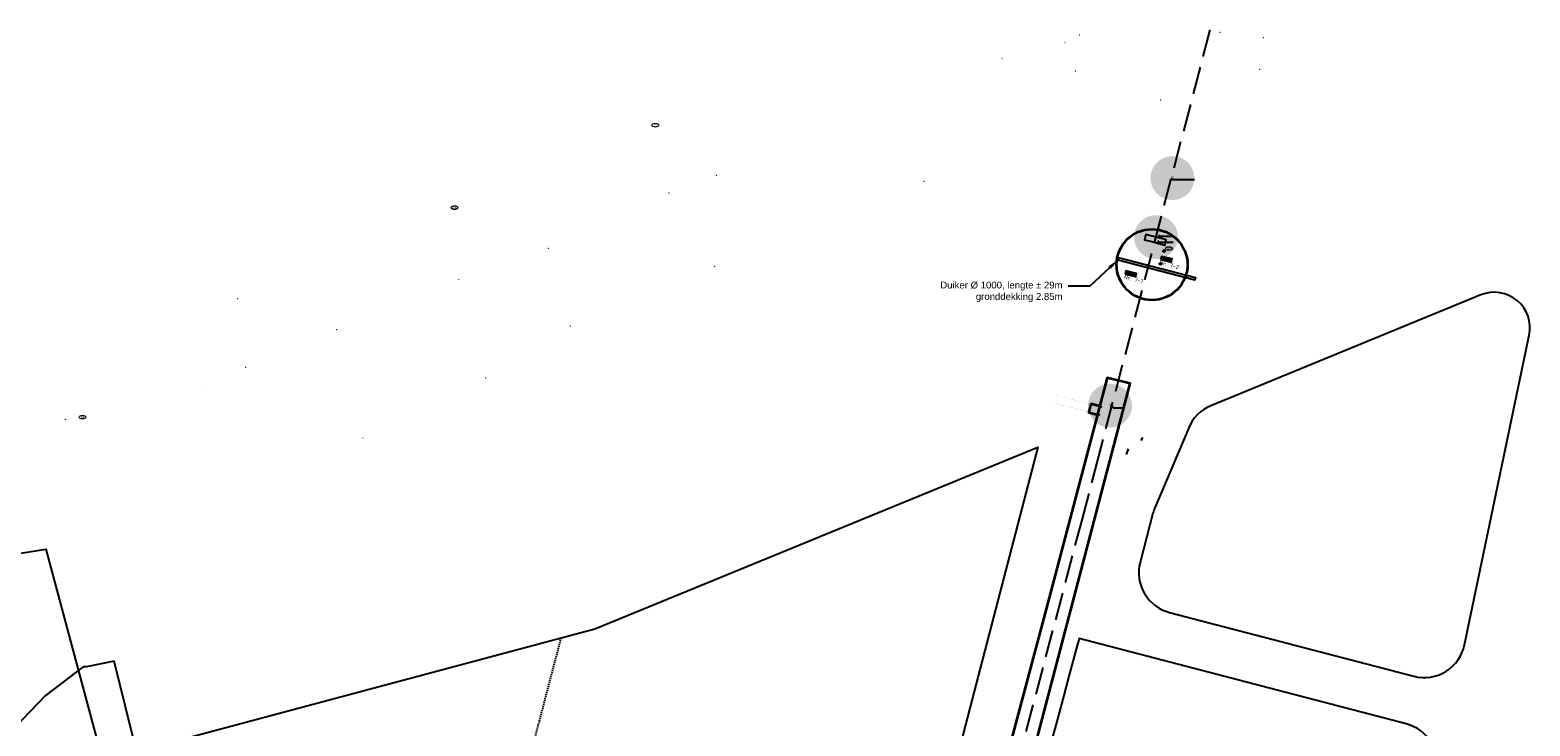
# Model space of a CAD drawing. Extents: x 102676 to 106538, y 417474 to 420545.
# Tile 17 of 112: x 103204 to 103752, y 419352 to 419606. Entities that reach past the tile are written whole.
import ezdxf
from ezdxf import colors
from ezdxf.entities.mleader import LeaderData, LeaderLine
from ezdxf.enums import TextEntityAlignment as Align
from ezdxf.math import Vec2, Vec3

# ---------------------------------------------------------------- set-up
doc = ezdxf.new("R2010")
doc.units = 0
for name, pattern in [('DASHED', [0.75, 0.5, -0.25]), ('DGN Style 2', [10.029034, 6.01742, -4.011614]), ('DGN Style 3', [14.040647, 10.029034, -4.011614])]:
    doc.linetypes.add(name, pattern=pattern)
doc.layers.get('0').update_dxf_attribs({"lineweight": 25})
for name, color, linetype, lineweight in [('00-Aslijn', 5, 'DGN Style 3', 25), ('B-BH-OG-TOPOGRAFIE_BOUWLAND-G', 8, 'Continuous', 25), ('B-WE-KL-OVERIG_HULPSTUK-S @ 0.5', 8, 'Continuous', 25), ('B-WE-KL-OVERIG_MANTELBUIS-G', 8, 'Continuous', 25), ('B-WE-KL-WATER-S @ 0.5', 170, 'Continuous', 25), ('B-WE-KL-WATER_HULPSTUK-S @ 0.5', 170, 'Continuous', 25), ('DTM_23-02-2012_luchtfoto drone', 40, 'Continuous', 25), ('N-OI-KL-MANTELBUIS-GD', 7, 'Continuous', 25), ('N-OI-WH-DUIKER-GD', 150, 'Continuous', 25), ('N-PV-KG-GRENS_UITGIFTE', 12, 'Continuous', 25), ('N-WE-BC-BETONVORM-G', 50, 'Continuous', 25), ('N-WE-KG-GRENS_WERK-G', 7, 'XX-WERKGRENS', 35), ('N-WE-MO-ONDERZOEK_SLEUF-S', 30, 'Continuous', 25), ('N-WE-SC-STAALVORM-G', 140, 'Continuous', 25), ('N-WE-VH-KANTVERHARDING-G', 10, 'Continuous', 25), ('X-XX-AL-VERWIJZING_DOORSNEDE-T18', 10, 'Continuous', 18)]:
    doc.layers.add(name, color=color, linetype=linetype, lineweight=lineweight)
doc.layers.add('X-XX-AL-HULPLIJN-G', color=7, linetype='Continuous', lineweight=25, plot=False)
doc.styles.add('NLCS-ISO', font='NLCS-ISO.ttf')
doc.styles.add('NLCS-ISO-ANNOTATIEF-T25', font='NLCS-ISO.ttf', dxfattribs={"height": 2.5})
doc.styles.get("Standard").update_dxf_attribs({"font": 'arial.ttf'})
doc.linetypes.add('XX-WERKGRENS', pattern='A,0,[137,NLCS.shx,S=0.1,R=0,X=-1.1,Y=-1.35],-6', length=6)

# ---------------------------------------------------------------- blocks, each defined once
blk = doc.blocks.new('SKL-WTB_HULP_OVERIG-SO')
at = {"color": 0, "linetype": 'ByBlock', "lineweight": 18}
for points in [[(-0.1, 0.1), (0.1, -0.1)], [(0.1, 0.1), (-0.1, -0.1)]]:
    blk.add_lwpolyline(points, dxfattribs=at)
at = {"color": 0, "linetype": 'ByBlock', "lineweight": 18, "style": 'NLCS-ISO', "flags": 1}
for tag, p in [('TYPE', (1.5, 0)), ('LABEL', (1.5, -1.5)), ('OMSCHRIJVING', (1.5, -3))]:
    blk.add_attdef(tag, p, '', height=1, dxfattribs=at)
blk = doc.blocks.new('SKL-WTB_HULP_AFSLUITER-SO')
at = {"color": 0, "linetype": 'ByBlock', "lineweight": 18}
blk.add_lwpolyline([(0, 0.8), (0, -0.8)], dxfattribs=at)
blk.add_circle((0, 0), 1, dxfattribs=at)
at = {"color": 0, "linetype": 'ByBlock', "lineweight": 18, "style": 'NLCS-ISO', "flags": 1}
for tag, p in [('TYPE', (1.5, 0)), ('LABEL', (1.5, -1.5)), ('OMSCHRIJVING', (1.5, -3))]:
    blk.add_attdef(tag, p, '', height=1, dxfattribs=at)
blk = doc.blocks.new('SKL-WATER_BRANDKRAAN_BRANDPUT-SO')
at = {"color": 0, "linetype": 'ByBlock', "lineweight": 18}
blk.add_ellipse((0, 0), major_axis=(2.5, 0), ratio=0.54, dxfattribs=at)
at = {"color": 0, "linetype": 'ByBlock', "lineweight": 18, "style": 'NLCS-ISO'}
blk.add_text('bk', height=1.5, dxfattribs=at).set_placement((0.2, 0), align=Align.MIDDLE_CENTER)
blk = doc.blocks.new('SMO-BODEM_PROEFSLEUF-SO')
h = blk.add_hatch(color=252)
h.dxf.hatch_style = 1
h.paths.add_polyline_path([(3.33, -1), (3.33, 1), (-3.33, 1), (-3.33, -1)])
at = {"flags": 128}
blk.add_lwpolyline([(-3.33, -1), (3.33, -1), (3.33, 1), (-3.33, 1)], close=True, dxfattribs=at)
at = {"style": 'NLCS-ISO'}
blk.add_attdef('NR', (3.91, 1.49), '', height=2.5, dxfattribs=at)
blk = doc.blocks.new('Uitgifte Stedenbouw')
at = {"layer": 'N-PV-KG-GRENS_UITGIFTE', "transparency": 33554687, "flags": 128}
for points in [[(103733.65, 419509.78), (103635.18, 419469.38, 0.197967), (103627.05, 419461.34), (103614.72, 419432.16, 0.036106), (103614.03, 419430.11), (103609.35, 419412.21, 0.414214), (103620.08, 419393.91), (103709.2, 419370.64, 0.428687), (103727.67, 419382.09), (103751.31, 419495.09, 0.601575), (103733.65, 419509.78)], [(103230.77, 419339.89), (103410.33, 419387.95), (103571.98, 419454.27), (103556.57, 419395.03), (103501, 419181.34), (103495.24, 419182.84), (103496.25, 419186.71), (103488.51, 419188.74), (103487.5, 419184.86), (103330.81, 419225.77, 0.129956), (103311.64, 419225.71), (103293.68, 419220.91), (103168.06, 419187.28), (103131.13, 419179.73), (103108.79, 419263.18), (103093.32, 419320.97), (103086.46, 419374.78), (103083.66, 419396.81), (103210.11, 419417.08), (103230.77, 419339.89)]]:
    blk.add_lwpolyline(points, format="xyb", close=True, dxfattribs=at)
at = {"layer": 'N-PV-KG-GRENS_UITGIFTE', "color": 8, "linetype": 'DASHED', "lineweight": -2, "transparency": 33554687, "flags": 128}
blk.add_lwpolyline([(103354.98, 419219.46), (103398.11, 419384.68)], dxfattribs=at)
at = {"layer": 'N-PV-KG-GRENS_UITGIFTE', "transparency": 33554687, "flags": 128}
blk.add_lwpolyline([(103717.29, 419335.41, 0.405343), (103706.46, 419353.27), (103706.46, 419353.27), (103587.07, 419384.44), (103586.36, 419381.9), (103583.35, 419370.66), (103581.55, 419363.64), (103578.6, 419352.81), (103575.78, 419342.76)], format="xyb", dxfattribs=at)

msp = doc.modelspace()

# ---------------------------------------------------------------- hatches: boundary and pattern name
at = {"layer": 'N-OI-WH-DUIKER-GD'}
h = msp.add_hatch(color=256, dxfattribs=at)
h.dxf.hatch_style = 1
h.paths.add_polyline_path([(103601.4384, 419523.4813), (103629.5502, 419516.135), (103629.2973, 419515.1675), (103601.1856, 419522.5138)])
at = {"layer": 'X-XX-AL-HULPLIJN-G', "lineweight": 0, "true_color": 0xf7abae, "transparency": 33554605}
h = msp.add_hatch(color=241, dxfattribs=at)
h.dxf.hatch_style = 1
edge = h.paths.add_edge_path()
edge.add_arc((103621.1227, 419552.4309), 8.0174, 0, 360)
h = msp.add_hatch(color=241, dxfattribs=at)
h.dxf.hatch_style = 1
edge = h.paths.add_edge_path()
edge.add_arc((103615.134, 419530.8925), 8.0174, 0, 360)
h = msp.add_hatch(color=241, dxfattribs=at)
h.dxf.hatch_style = 1
edge = h.paths.add_edge_path()
edge.add_arc((103598.3599, 419469.4086), 8.0174, 0, 360)

# ---------------------------------------------------------------- linework, layer by layer
at = {"layer": '00-Aslijn'}
msp.add_lwpolyline([(103634.7704, 419606.4742), (103594.1453, 419450.9051), (103588.1292, 419428.1103), (103562.8108, 419332.1802), (103544.9226, 419263.662), (103518.8189, 419163.6754), (103489.8728, 419052.8017), (103450.554, 418902.7044), (103348.6917, 418513.8507), (103321.3012, 418409.289), (103298.4578, 418322.3755)], dxfattribs=at)
msp.add_lwpolyline([(103634.7704, 419606.4742), (103594.1453, 419450.9051), (103588.1292, 419428.1103), (103562.8108, 419332.1802), (103544.9226, 419263.662), (103518.8189, 419163.6754), (103489.8728, 419052.8017), (103450.554, 418902.7044), (103348.6917, 418513.8507), (103321.3012, 418409.289), (103298.4578, 418322.3755)], dxfattribs=at)
msp.add_lwpolyline([(103634.7704, 419606.4742), (103594.1453, 419450.9051), (103588.1292, 419428.1103), (103562.8108, 419332.1802), (103544.9226, 419263.662), (103518.8189, 419163.6754), (103489.8728, 419052.8017), (103450.554, 418902.7044), (103348.6917, 418513.8507), (103321.3012, 418409.289), (103298.4578, 418322.3755)], dxfattribs=at)
at = {"layer": 'B-BH-OG-TOPOGRAFIE_BOUWLAND-G', "transparency": 33554687}
for p, q in [((103604.914, 419453.602), (103604.28, 419451.515)), ((103610.161, 419457.782), (103609.61, 419456.675))]:
    msp.add_line(p, q, dxfattribs=at)
at = {"layer": 'B-WE-KL-OVERIG_MANTELBUIS-G'}
msp.add_lwpolyline([(103613.949, 419529.14), (103618.311, 419527.969), (103618.829, 419529.901), (103611.439, 419531.884), (103610.921, 419529.952), (103613.467, 419529.269), (103613.949, 419529.14)], dxfattribs=at)
at = {"layer": 'DTM_23-02-2012_luchtfoto drone', "elevation": -0.517, "flags": 128}
msp.add_lwpolyline([(103304.0859, 419097.7774), (103234.9909, 419376.203), (103224.9299, 419374.0574), (103223.646, 419374.1266), (103209.9618, 419363.6583), (103195.6825, 419348.7643)], dxfattribs=at)
at = {"layer": 'N-OI-WH-DUIKER-GD', "elevation": 1.4347}
msp.add_lwpolyline([(103601.4384, 419523.4813), (103629.5502, 419516.135), (103629.2973, 419515.1675), (103601.1856, 419522.5138)], close=True, dxfattribs=at)
at = {"layer": 'N-WE-BC-BETONVORM-G'}
msp.add_line((103591.4854, 419470.1156), (103590.6213, 419466.7929), dxfattribs=at)
at = {"layer": 'N-WE-BC-BETONVORM-G', "linetype": 'DGN Style 2'}
msp.add_lwpolyline([(103590.4279, 419466.8436), (103593.8133, 419465.9559), (103594.679, 419469.2851), (103591.2919, 419470.1659), (103590.859, 419468.5013), (103590.4261, 419466.8367)], dxfattribs=at)
at = {"layer": 'N-WE-KG-GRENS_WERK-G', "ltscale": 0.25, "elevation": 0.779}
msp.add_lwpolyline([(103339.5221, 418461.7917), (103605.6437, 419477.4667), (103597.3039, 419479.5894), (103576.1814, 419399.3051), (103555.1176, 419320.3621), (103540.6631, 419264.0134), (103527.8579, 419215.3334), (103506.7047, 419134.6646), (103484.8365, 419051.358), (103464.8361, 418974.5969), (103448.0806, 418910.9743), (103428.7147, 418836.6072), (103415.0297, 418785.6409), (103402.7666, 418737.8235), (103389.9359, 418688.2546), (103373.9018, 418627.375), (103355.97, 418558.9116), (103346.377, 418522.6766), (103335.1424, 418479.7744), (103331.0429, 418463.9945)], close=True, dxfattribs=at)
at = {"layer": 'N-WE-MO-ONDERZOEK_SLEUF-S', "color": 6, "lineweight": 35}
msp.add_circle((103613.6932, 419520.8604), 12.9371, dxfattribs=at)
at = {"layer": 'N-WE-SC-STAALVORM-G', "const_width": 0.025}
for points in [[(103590.4973, 419467.0972), (103590.2788, 419467.154), (103590.0637, 419467.2099), (103589.8435, 419467.2672), (103589.6302, 419467.3227), (103589.4116, 419467.3795), (103589.1931, 419467.4363), (103588.978, 419467.4922), (103588.7595, 419467.5491), (103588.5444, 419467.605), (103588.3242, 419467.6623), (103588.1108, 419467.7178), (103587.8923, 419467.7746), (103587.6755, 419467.831), (103587.4587, 419467.8873), (103587.2435, 419467.9433), (103587.0251, 419468.0001), (103586.8099, 419468.056), (103586.5914, 419468.1129), (103586.3764, 419468.1688), (103586.1578, 419468.2256), (103585.9393, 419468.2824), (103585.7243, 419468.3384), (103585.5057, 419468.3952), (103585.2907, 419468.4511), (103585.0721, 419468.5079), (103584.857, 419468.5639), (103584.6386, 419468.6207), (103584.42, 419468.6775), (103584.2049, 419468.7335), (103583.9864, 419468.7903), (103583.7713, 419468.8462), (103583.5528, 419468.903), (103583.3377, 419468.959), (103583.1192, 419469.0158), (103582.904, 419469.0717), (103582.6856, 419469.1285), (103582.4653, 419469.1858), (103582.2503, 419469.2417), (103582.0335, 419469.2981), (103581.8166, 419469.3545), (103581.5998, 419469.4109), (103581.3848, 419469.4668), (103581.1662, 419469.5236), (103580.9512, 419469.5795), (103580.7309, 419469.6368), (103580.5175, 419469.6923), (103580.2973, 419469.7496), (103580.0805, 419469.8059), (103579.8654, 419469.8619), (103579.6469, 419469.9187), (103579.4318, 419469.9746), (103579.2116, 419470.0319), (103578.9982, 419470.0874), (103578.778, 419470.1447), (103578.5629, 419470.2006), (103578.3461, 419470.257), (103578.1292, 419470.3134), (103577.9125, 419470.3697)], [(103591.2271, 419469.9037), (103591.0086, 419469.9606), (103590.7936, 419470.0165), (103590.5733, 419470.0738), (103590.36, 419470.1292), (103590.1414, 419470.1861), (103589.9229, 419470.2429), (103589.7079, 419470.2988), (103589.4893, 419470.3556), (103589.2742, 419470.4116), (103589.054, 419470.4688), (103588.8406, 419470.5243), (103588.6221, 419470.5812), (103588.4053, 419470.6375), (103588.1885, 419470.6939), (103587.9733, 419470.7498), (103587.7549, 419470.8066), (103587.5398, 419470.8626), (103587.3212, 419470.9194), (103587.1062, 419470.9753), (103586.8877, 419471.0322), (103586.6691, 419471.089), (103586.4541, 419471.1449), (103586.2355, 419471.2017), (103586.0205, 419471.2577), (103585.802, 419471.3145), (103585.5868, 419471.3704), (103585.3684, 419471.4272), (103585.1498, 419471.4841), (103584.9347, 419471.54), (103584.7162, 419471.5968), (103584.5011, 419471.6528), (103584.2826, 419471.7096), (103584.0675, 419471.7655), (103583.849, 419471.8223), (103583.6339, 419471.8783), (103583.4154, 419471.9351), (103583.1952, 419471.9924), (103582.9801, 419472.0483), (103582.7633, 419472.1047), (103582.5464, 419472.1611), (103582.3296, 419472.2174), (103582.1146, 419472.2734), (103581.8961, 419472.3302), (103581.681, 419472.3861), (103581.4607, 419472.4434), (103581.2473, 419472.4989), (103581.0272, 419472.5561), (103580.8104, 419472.6125), (103580.5952, 419472.6685), (103580.3767, 419472.7253), (103580.1616, 419472.7812), (103579.9414, 419472.8385), (103579.7281, 419472.894), (103579.5078, 419472.9512), (103579.2927, 419473.0072), (103579.076, 419473.0635), (103578.8591, 419473.1199), (103578.6423, 419473.1763)], [(103591.2226, 419469.6971), (103591.2732, 419469.8918)], [(103590.594, 419467.2798), (103590.5434, 419467.0852)], [(103590.6947, 419467.2536), (103590.594, 419467.2798)], [(103590.6947, 419467.2536), (103591.3233, 419469.6709)], [(103591.3233, 419469.6709), (103591.2226, 419469.6971)]]:
    msp.add_lwpolyline(points, dxfattribs=at)
at = {"layer": 'N-WE-SC-STAALVORM-G'}
msp.add_circle((103591.2942, 419469.771), 0.045, dxfattribs=at)
at = {"layer": 'N-WE-VH-KANTVERHARDING-G', "flags": 128}
for points in [[(103591.4426, 419469.9511), (103595.4047, 419468.9208)], [(103590.6876, 419467.0477), (103594.6457, 419466.0184)]]:
    msp.add_lwpolyline(points, dxfattribs=at)

# ---------------------------------------------------------------- block references
at = {"layer": 'B-WE-KL-OVERIG_HULPSTUK-S @ 0.5', "xscale": 0.5, "yscale": 0.5, "zscale": 0.5}
for p in [(103587.31, 419604.701), (103654.29, 419603.637), (103558.953, 419596.076), (103652.958, 419592.086), (103616.833, 419580.893), (103454.721, 419553.407), (103437.402, 419546.999), (103530.452, 419551.212), (103393.454, 419526.795), (103454.135, 419520.22), (103360.638, 419515.368), (103316.162, 419497.085), (103401.484, 419498.505), (103282.985, 419483.373), (103267.96, 419477.118), (103370.512, 419479.517), (103325.626, 419457.629)]:
    msp.add_blockref('SKL-WTB_HULP_OVERIG-SO', p, dxfattribs=at)
at = {"layer": 'B-WE-KL-WATER-S @ 0.5', "xscale": 0.5, "yscale": 0.5, "zscale": 0.5}
for p in [(103432.459, 419571.728), (103359.181, 419541.643), (103619.836, 419526.709), (103223.457, 419465.163)]:
    msp.add_blockref('SKL-WATER_BRANDKRAAN_BRANDPUT-SO', p, dxfattribs=at)
at = {"layer": 'B-WE-KL-WATER_HULPSTUK-S @ 0.5', "xscale": 0.5, "yscale": 0.5, "zscale": 0.5}
for name, p in [('SKL-WTB_HULP_OVERIG-SO', (103581.916, 419601.901)), ('SKL-WTB_HULP_OVERIG-SO', (103638.491, 419605.624)), ('SKL-WTB_HULP_OVERIG-SO', (103585.687, 419591.553)), ('SKL-WTB_HULP_AFSLUITER-SO', (103618.042, 419525.832)), ('SKL-WTB_HULP_OVERIG-SO', (103618.548, 419527.726)), ('SKL-WTB_HULP_AFSLUITER-SO', (103616.796, 419521.124)), ('SKL-WTB_HULP_OVERIG-SO', (103617.186, 419522.627)), ('SKL-WTB_HULP_AFSLUITER-SO', (103618.864, 419522.863)), ('SKL-WTB_HULP_OVERIG-SO', (103280.061, 419508.384)), ('SKL-WTB_HULP_OVERIG-SO', (103217.166, 419464.376)), ('SKL-WTB_HULP_OVERIG-SO', (103217.245, 419464.387)), ('SKL-WTB_HULP_OVERIG-SO', (103224.453, 419465.351))]:
    msp.add_blockref(name, p, dxfattribs=at)
at = {"layer": 'N-PV-KG-GRENS_UITGIFTE'}
msp.add_blockref('Uitgifte Stedenbouw', (0, 0), dxfattribs=at)
at = {"layer": 'N-WE-MO-ONDERZOEK_SLEUF-S'}
ref = msp.add_blockref('SMO-BODEM_PROEFSLEUF-SO', (103618.8864, 419522.8016), dxfattribs=dict(at, xscale=0.6000000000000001, yscale=0.6000000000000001, zscale=0.6000000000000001, rotation=346.3482551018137))
ref.add_attrib('NR', 'Nr. 7-2', (103616.1567, 419520.9144), dxfattribs={"layer": '0', "height": 1.5, "rotation": 346.348255, "style": 'NLCS-ISO'})
ref = msp.add_blockref('SMO-BODEM_PROEFSLEUF-SO', (103605.9661, 419517.5302), dxfattribs=dict(at, xscale=0.6000000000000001, yscale=0.6000000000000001, zscale=0.6000000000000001, rotation=346.3482551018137))
ref.add_attrib('NR', 'Nr. 7-1', (103603.2858, 419515.7084), dxfattribs={"layer": '0', "height": 1.5, "rotation": 346.348255, "style": 'NLCS-ISO'})

# ---------------------------------------------------------------- texts
at = {"style": 'NLCS-ISO-ANNOTATIEF-T25'}
for tag, p in [('9', (103621.1227, 419552.4309, 2.2761)), ('8', (103615.134, 419530.8925, 2.2761)), ('7', (103598.3599, 419469.4086, 2.2761))]:
    msp.add_attdef(tag, text='Ref', height=1.25, dxfattribs=at).set_placement(p, align=Align.MIDDLE_CENTER)

# ---------------------------------------------------------------- leaders
at = {"layer": 'N-OI-KL-MANTELBUIS-GD'}
ml = msp.add_multileader_mtext('Standard', dxfattribs=at)
ml.set_content('DRUK_HIGH DENSITY POLYETHYLENE HDPE_63_STADSBEHEER GEMEENTE DORDRECHT', color=256, style='NLCS-ISO-ANNOTATIEF-T25')
ml.set_leader_properties(color=256, linetype='ByLayer', lineweight=-1)
ml.build(insert=Vec2(0, 0))
ml.multileader.update_dxf_attribs({"text_left_attachment_type": 5, "text_right_attachment_type": 5, "dogleg_length": 2.5, "arrow_head_size": 0.125, "scale": 0.05})
ctx = ml.context
ctx.base_point, ctx.scale, ctx.char_height, ctx.arrow_head_size, ctx.landing_gap_size, ctx.plane_origin = Vec3(103622.0518, 419551.9249), 0.05, 0.125, 0.125, 0.045, Vec3(210049.6018, 1352.186)
ctx.left_attachment, ctx.right_attachment = 5, 5
notes = []
notes.append((ctx, [(0, (1, 1, 0), (103621.108, 419551.9249), (1, 0), 0.9439, [(0, [(103620.7339, 419552.5316)], 0, [])])]))
ctx.mtext.insert, ctx.mtext.flow_direction = Vec3(103622.0968, 419552.0874), 5
ml = msp.add_multileader_mtext('Standard', dxfattribs=at)
ml.set_content('GAS_LD_STAAL_219_0.1 BAR_STEDIN NETBEHEER BV', color=256, style='NLCS-ISO-ANNOTATIEF-T25')
ml.set_leader_properties(color=256, linetype='ByLayer', lineweight=-1)
ml.build(insert=Vec2(0, 0))
ml.multileader.update_dxf_attribs({"text_left_attachment_type": 5, "text_right_attachment_type": 5, "dogleg_length": 2.5, "arrow_head_size": 0.125, "scale": 0.05})
ctx = ml.context
ctx.base_point, ctx.scale, ctx.char_height, ctx.arrow_head_size, ctx.landing_gap_size, ctx.plane_origin = Vec3(103617.3446, 419531.2283), 0.05, 0.125, 0.125, 0.045, Vec3(210044.8945, 1331.4894)
ctx.left_attachment, ctx.right_attachment = 5, 5
notes.append((ctx, [(0, (1, 1, 0), (103616.4007, 419531.2283), (1, 0), 0.9439, [(0, [(103616.0267, 419531.8351)], 0, [])])]))
ctx.mtext.insert, ctx.mtext.flow_direction = Vec3(103617.3896, 419531.3908), 5
ml = msp.add_multileader_mtext('Standard', dxfattribs=at)
ml.set_content('WATER_POLYVINYLCHLORIDE PVC_200_EVIDES INFRA', color=256, style='NLCS-ISO-ANNOTATIEF-T25')
ml.set_leader_properties(color=256, linetype='ByLayer', lineweight=-1)
ml.build(insert=Vec2(0, 0))
ml.multileader.update_dxf_attribs({"text_left_attachment_type": 5, "text_right_attachment_type": 5, "dogleg_length": 2.5, "arrow_head_size": 0.125, "scale": 0.05})
ctx = ml.context
ctx.base_point, ctx.scale, ctx.char_height, ctx.arrow_head_size, ctx.landing_gap_size, ctx.plane_origin = Vec3(103616.9857, 419529.1071), 0.05, 0.125, 0.125, 0.045, Vec3(210044.5356, 1329.3682)
ctx.left_attachment, ctx.right_attachment = 5, 5
notes.append((ctx, [(0, (1, 1, 0), (103616.0418, 419529.1071), (1, 0), 0.9439, [(0, [(103615.6678, 419529.7139)], 0, [])])]))
ctx.mtext.insert, ctx.mtext.flow_direction = Vec3(103617.0307, 419529.2696), 5
ml = msp.add_multileader_mtext('Standard', dxfattribs=at)
ml.set_content('ET_LS_400 V_STEDIN NETBEHEER BV', color=256, style='NLCS-ISO-ANNOTATIEF-T25')
ml.set_leader_properties(color=256, linetype='ByLayer', lineweight=-1)
ml.build(insert=Vec2(0, 0))
ml.multileader.update_dxf_attribs({"text_left_attachment_type": 5, "text_right_attachment_type": 5, "dogleg_length": 2.5, "arrow_head_size": 0.125, "scale": 0.05})
ctx = ml.context
ctx.base_point, ctx.scale, ctx.char_height, ctx.arrow_head_size, ctx.landing_gap_size, ctx.plane_origin = Vec3(103600.4683, 419468.5932), 0.05, 0.125, 0.125, 0.045, Vec3(210028.0183, 1268.8543)
ctx.left_attachment, ctx.right_attachment = 5, 5
notes.append((ctx, [(0, (1, 1, 0), (103599.5244, 419468.5932), (1, 0), 0.9439, [(0, [(103599.1504, 419469.2)], 0, [])])]))
ctx.mtext.insert, ctx.mtext.flow_direction = Vec3(103600.5133, 419468.7557), 5
at = {"layer": 'X-XX-AL-VERWIJZING_DOORSNEDE-T18'}
ml = msp.add_multileader_mtext('Standard', dxfattribs=at)
ml.set_content('Duiker %%C 1000, lengte %%P 29m\\Pgronddekking 2.85m ', color=256)
ml.set_leader_properties()
ml.build(insert=Vec2(0, 0))
ctx = ml.context
ctx.base_point, ctx.char_height, ctx.plane_origin = Vec3(103534.9074, 419513.0357), 2.5, Vec3(-26.6145, 35.1958)
ctx.text_align_type = 2
notes.append((ctx, [(1, (1, 1, 0), (103591.0394, 419513.0357), (-1, 0), 8, [(0, [(103601.1856, 419522.5138)], 0, [])])]))
ctx.mtext.insert, ctx.mtext.alignment, ctx.mtext.flow_direction = Vec3(103581.0394, 419514.6532), 3, 5
for ctx, leaders in notes:
    for number, flags, end, landing, length, lines in leaders:
        leader = LeaderData()
        leader.index, (leader.has_last_leader_line, leader.has_dogleg_vector, leader.attachment_direction) = number, flags
        leader.last_leader_point, leader.dogleg_vector, leader.dogleg_length = Vec3(end), Vec3(landing), length
        for number, points, colour, breaks in lines:
            line = LeaderLine()
            line.index, line.vertices, line.color, line.breaks = number, Vec3.list(points), colors.encode_raw_color(colour), breaks
            leader.lines.append(line)
        ctx.leaders.append(leader)

doc.saveas('drawing.dxf')
